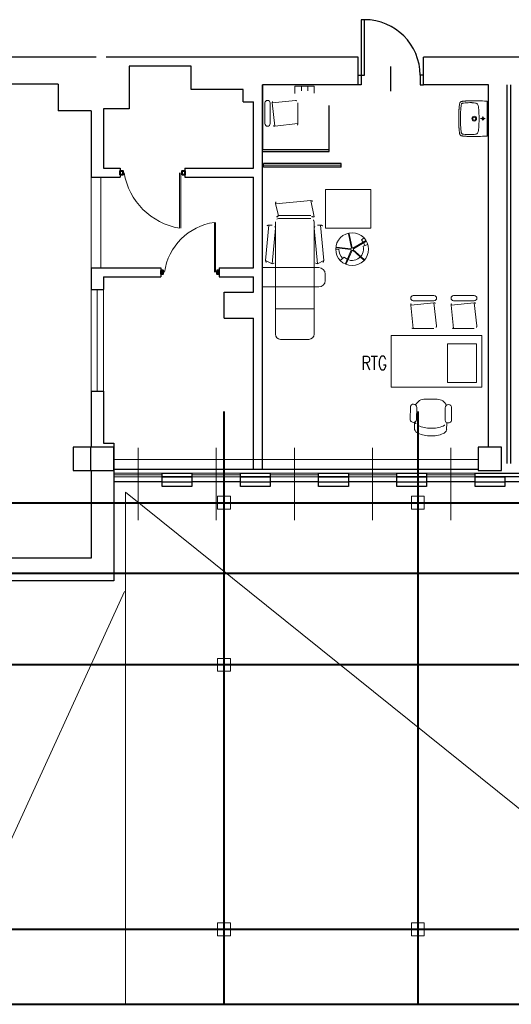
# Model space of a CAD drawing. Header units: millimetres. Extents: x 6612729504 to 6612744462, y 5733542327 to 5733549367.
# Tile 25 of 109: x 6612734603 to 6612735364, y 5733543457 to 5733544982. Entities that reach past the tile are written whole.
import ezdxf

# ---------------------------------------------------------------- set-up
doc = ezdxf.new("R2010")
doc.units = ezdxf.units.MM
doc.header["$MEASUREMENT"] = 0
for name, color, linetype in [('!!!!_SCIANY GRUBE', 7, 'Continuous'), ('_ ARKUSZ _ 01 _ RAMKA', 7, 'Continuous'), ('_A TECHN._wyposazenie sanitariaty', 7, 'Continuous'), ('_ATECHN-MEBLE', 7, 'Continuous'), ('_ATECHN-MEDYCZ.', 7, 'Continuous'), ('_ATECHN-STELAŻE', 7, 'Continuous'), ('_ATECHN-WYPOSAŻ.', 7, 'Continuous'), ('A_ocieplenie', 7, 'Continuous'), ('A_Stolarka_drzw_wew', 192, 'Continuous'), ('A_Stolarka_okna', 7, 'Continuous'), ('inw_PODCIĄGI', 7, 'Continuous'), ('inw_STOLARKA', 7, 'Continuous'), ('inw_STOLARKAOKIENNA', 7, 'Continuous'), ('inw_słupy STAL', 7, 'Continuous'), ('inw_WIDOK', 7, 'Continuous'), ('WIDOK', 7, 'Continuous')]:
    doc.layers.add(name, color=color, linetype=linetype)
doc.styles.get("Standard").update_dxf_attribs({"font": 'arial.ttf'})

msp = doc.modelspace()

# ---------------------------------------------------------------- linework, layer by layer
at = {"layer": '!!!!_SCIANY GRUBE', "color": 252, "lineweight": 30}
for p, q in [((6612734721.516482, 5733544923.844683), (6612734452.516482, 5733544923.844683)), ((6612735126.516483, 5733544923.844683), (6612734736.516482, 5733544923.844683)), ((6612735126.516483, 5733544880.844683), (6612735126.516483, 5733544923.844683)), ((6612735436.408333, 5733544923.844683), (6612735227.516483, 5733544923.844683)), ((6612735227.516483, 5733544880.844683), (6612735227.516483, 5733544923.844683)), ((6612734868.516483, 5733544909.844683), (6612734772.516482, 5733544909.844683)), ((6612734772.516482, 5733544909.844683), (6612734772.516482, 5733544843.844683)), ((6612734868.516483, 5733544873.844683), (6612734868.516483, 5733544909.844683)), ((6612734662.516482, 5733544881.844683), (6612734432.516482, 5733544881.844683)), ((6612734662.516482, 5733544881.844683), (6612734662.516482, 5733544840.844683)), ((6612735126.516483, 5733544880.844683), (6612734978.516483, 5733544880.844683)), ((6612734978.516483, 5733544285.844682), (6612734978.516483, 5733544880.844683)), ((6612735328.516483, 5733544880.844683), (6612735227.516483, 5733544880.844683)), ((6612735328.516483, 5733544319.844682), (6612735328.516483, 5733544880.844683)), ((6612735356.516483, 5733544880.844683), (6612735356.516483, 5733544294.844682)), ((6612735362.516483, 5733544880.844683), (6612735362.516483, 5733544294.844682)), ((6612734948.516483, 5733544873.844683), (6612734868.516483, 5733544873.844683)), ((6612734948.516483, 5733544854.844683), (6612734948.516483, 5733544873.844683)), ((6612734948.516483, 5733544854.844683), (6612734964.516483, 5733544854.844683)), ((6612734964.516483, 5733544751.844683), (6612734964.516483, 5733544854.844683)), ((6612734713.516482, 5733544840.844683), (6612734662.516482, 5733544840.844683)), ((6612734713.516482, 5733544840.844683), (6612734713.516482, 5733544737.844683)), ((6612734732.516482, 5733544843.844683), (6612734732.516482, 5733544751.844683)), ((6612734772.516482, 5733544843.844683), (6612734732.516482, 5733544843.844683)), ((6612734713.516482, 5733544737.844683), (6612734758.516482, 5733544737.844683)), ((6612734732.516482, 5733544751.844683), (6612734758.516482, 5733544751.844683)), ((6612734758.516482, 5733544751.844683), (6612734758.516482, 5733544737.844683)), ((6612734858.516483, 5733544751.844683), (6612734964.516483, 5733544751.844683)), ((6612734858.516483, 5733544751.844683), (6612734858.516483, 5733544737.844683)), ((6612734858.516483, 5733544737.844683), (6612734964.516483, 5733544737.844683)), ((6612734964.516483, 5733544597.844683), (6612734964.516483, 5733544737.844683)), ((6612734713.516482, 5733544597.844683), (6612734713.516482, 5733544563.844683)), ((6612734713.516482, 5733544597.844683), (6612734821.516483, 5733544597.844683)), ((6612734821.516483, 5733544597.844683), (6612734821.516483, 5733544583.844683)), ((6612734911.516483, 5733544597.844683), (6612734964.516483, 5733544597.844683)), ((6612734911.516483, 5733544597.844683), (6612734911.516483, 5733544583.844683)), ((6612734732.516482, 5733544583.844683), (6612734732.516482, 5733544563.844683)), ((6612734732.516482, 5733544583.844683), (6612734821.516483, 5733544583.844683)), ((6612734911.516483, 5733544583.844683), (6612734964.516483, 5733544583.844683)), ((6612734964.516483, 5733544559.844683), (6612734964.516483, 5733544583.844683)), ((6612734713.516482, 5733544563.844683), (6612734732.516482, 5733544563.844683)), ((6612734919.516483, 5733544559.844683), (6612734964.516483, 5733544559.844683)), ((6612734919.516483, 5733544519.844683), (6612734919.516483, 5733544559.844683)), ((6612734919.516483, 5733544519.844683), (6612734964.516483, 5733544519.844683)), ((6612734964.516483, 5733544285.844682), (6612734964.516483, 5733544519.844683)), ((6612734713.516482, 5733544406.844682), (6612734713.516482, 5733544319.844682)), ((6612734713.516482, 5733544406.844682), (6612734732.516482, 5733544406.844682)), ((6612734732.516482, 5733544406.844682), (6612734732.516482, 5733544325.844682)), ((6612734732.516482, 5733544325.844682), (6612734748.516482, 5733544325.844682)), ((6612734748.516482, 5733544325.844682), (6612734748.516482, 5733544283.844682)), ((6612734712.516482, 5733544319.844682), (6612734685.516482, 5733544319.844682)), ((6612734685.516482, 5733544319.844682), (6612734685.516482, 5733544283.844682)), ((6612734685.516482, 5733544283.844682), (6612734712.516482, 5733544283.844682)), ((6612734713.516482, 5733544283.844682), (6612734713.516482, 5733544147.844682)), ((6612734748.516482, 5733544283.844682), (6612734748.516482, 5733544112.844682)), ((6612734713.516482, 5733544147.844682), (6612734574.516482, 5733544147.844682)), ((6612734748.516482, 5733544112.844682), (6612734571.516482, 5733544112.844682))]:
    msp.add_line(p, q, dxfattribs=at)
at = {"layer": '!!!!_SCIANY GRUBE', "color": 252, "lineweight": 30, "flags": 128}
for points in [[(6612735078.516483, 5733544880.844683), (6612734978.516483, 5733544880.844683), (6612734978.516483, 5733544780.844683), (6612735081.516483, 5733544780.844683)], [(6612734978.497007, 5733544777.839381), (6612735081.516483, 5733544777.844683), (6612735081.516483, 5733544780.844683)]]:
    msp.add_lwpolyline(points, dxfattribs=at)
for points in [[(6612734712.516482, 5733544283.844682), (6612734748.516482, 5733544283.844682), (6612734748.516482, 5733544319.844682), (6612734712.516482, 5733544319.844682)], [(6612734712.516482, 5733544283.844682), (6612734748.516482, 5733544283.844682), (6612734748.516482, 5733544319.844682), (6612734712.516482, 5733544319.844682)], [(6612735312.516483, 5733544283.844682), (6612735348.516483, 5733544283.844682), (6612735348.516483, 5733544319.844682), (6612735312.516483, 5733544319.844682)], [(6612735312.516483, 5733544283.844682), (6612735348.516483, 5733544283.844682), (6612735348.516483, 5733544319.844682), (6612735312.516483, 5733544319.844682)], [(6612734823.516483, 5733544279.844682), (6612734869.516483, 5733544279.844682), (6612734869.516483, 5733544273.844682), (6612734823.516483, 5733544273.844682)], [(6612734823.516483, 5733544273.844682), (6612734869.516483, 5733544273.844682), (6612734869.516483, 5733544258.844682), (6612734823.516483, 5733544258.844682)], [(6612734944.516483, 5733544279.844682), (6612734990.516483, 5733544279.844682), (6612734990.516483, 5733544273.844682), (6612734944.516483, 5733544273.844682)], [(6612734944.516483, 5733544273.844682), (6612734990.516483, 5733544273.844682), (6612734990.516483, 5733544258.844682), (6612734944.516483, 5733544258.844682)], [(6612735065.516483, 5733544279.844682), (6612735111.516483, 5733544279.844682), (6612735111.516483, 5733544273.844682), (6612735065.516483, 5733544273.844682)], [(6612735065.516483, 5733544273.844682), (6612735111.516483, 5733544273.844682), (6612735111.516483, 5733544258.844682), (6612735065.516483, 5733544258.844682)], [(6612735186.516483, 5733544279.844682), (6612735232.516483, 5733544279.844682), (6612735232.516483, 5733544273.844682), (6612735186.516483, 5733544273.844682)], [(6612735186.516483, 5733544273.844682), (6612735232.516483, 5733544273.844682), (6612735232.516483, 5733544258.844682), (6612735186.516483, 5733544258.844682)], [(6612735307.516483, 5733544279.844682), (6612735405.516483, 5733544279.844682), (6612735405.516483, 5733544273.844682), (6612735307.516483, 5733544273.844682)], [(6612735307.516483, 5733544273.844682), (6612735353.516483, 5733544273.844682), (6612735353.516483, 5733544258.844682), (6612735307.516483, 5733544258.844682)]]:
    msp.add_lwpolyline(points, close=True, dxfattribs=at)
at = {"layer": '_ ARKUSZ _ 01 _ RAMKA', "color": 252, "lineweight": 40}
msp.add_line((6612730761.600903, 5733543457.131468), (6612744298.273997, 5733543457.131468), dxfattribs=at)
at = {"layer": '_A TECHN._wyposazenie sanitariaty', "color": 252, "lineweight": 18, "flags": 128}
for points in [[(6612735286.601652, 5733544855.19163), (6612735286.497231, 5733544855.165596), (6612735286.392809, 5733544855.113528), (6612735286.001443, 5733544854.983073), (6612735285.610077, 5733544854.826584), (6612735285.297098, 5733544854.643775), (6612735284.983833, 5733544854.461252), (6612735284.722922, 5733544854.226375), (6612735284.514365, 5733544853.965464), (6612735284.305522, 5733544853.652485), (6612735284.149034, 5733544853.313187), (6612735283.992543, 5733544852.947855), (6612735283.862089, 5733544852.556489), (6612735283.653246, 5733544851.721688), (6612735283.548824, 5733544851.251934), (6612735283.470722, 5733544850.782467), (6612735283.366301, 5733544850.286678), (6612735283.287913, 5733544849.764857), (6612735283.209811, 5733544849.243035), (6612735283.053036, 5733544848.147324), (6612735283.000969, 5733544847.547115), (6612735282.922581, 5733544846.946906), (6612735282.870513, 5733544846.320949), (6612735282.792126, 5733544845.668672), (6612735282.740057, 5733544844.990074), (6612735282.68799, 5733544844.285729), (6612735282.635635, 5733544843.529032), (6612735282.583569, 5733544842.772333), (6612735282.531214, 5733544841.937532), (6612735282.50518, 5733544841.076412), (6612735282.453113, 5733544840.189545), (6612735282.400759, 5733544839.224003), (6612735282.348691, 5733544838.206393), (6612735282.322657, 5733544837.136716), (6612735282.270304, 5733544835.962617), (6612735282.244269, 5733544834.736451), (6612735282.218236, 5733544833.379543), (6612735282.192203, 5733544831.944533), (6612735282.166168, 5733544830.327002), (6612735282.166168, 5733544828.605046)], [(6612735313.684023, 5733544828.578727), (6612735313.65799, 5733544832.674912), (6612735313.527534, 5733544836.771383), (6612735313.292657, 5733544840.867569), (6612735313.136168, 5733544842.902788), (6612735312.901291, 5733544844.937721), (6612735312.588312, 5733544846.946906), (6612735312.170627, 5733544848.955804), (6612735311.883681, 5733544849.94738), (6612735311.492315, 5733544850.886602), (6612735311.20537, 5733544851.330035), (6612735310.866072, 5733544851.695368), (6612735310.448672, 5733544851.982313), (6612735310.005239, 5733544852.243223), (6612735309.039697, 5733544852.582521), (6612735308.048408, 5733544852.817399), (6612735306.013187, 5733544853.130378), (6612735303.978255, 5733544853.286867), (6612735302.934612, 5733544853.339221), (6612735302.41279, 5733544853.365254), (6612735299.41203, 5733544853.365254), (6612735297.011765, 5733544853.286867), (6612735294.585179, 5733544853.182732), (6612735292.184915, 5733544852.999922), (6612735289.784649, 5733544852.739012), (6612735288.584231, 5733544852.556489), (6612735288.010342, 5733544852.399999), (6612735287.436452, 5733544852.165122), (6612735286.940664, 5733544851.851857), (6612735286.731822, 5733544851.617267), (6612735286.575332, 5733544851.356356), (6612735286.340455, 5733544850.808214), (6612735286.157931, 5733544850.234324), (6612735285.740532, 5733544847.860094), (6612735285.453301, 5733544845.459542), (6612735285.244744, 5733544843.059278), (6612735284.931479, 5733544838.232427), (6612735284.77499, 5733544833.405577), (6612735284.722922, 5733544828.578727)], [(6612735294.6115, 5733544856.000397), (6612735293.489469, 5733544855.948329), (6612735293.437401, 5733544855.948329), (6612735292.811157, 5733544855.922295), (6612735291.89797, 5733544855.843907), (6612735291.03685, 5733544855.79184), (6612735290.228084, 5733544855.713451), (6612735289.471385, 5733544855.63535), (6612735288.741007, 5733544855.556963), (6612735288.062696, 5733544855.452541), (6612735287.436452, 5733544855.37444), (6612735286.836243, 5733544855.243984), (6612735286.418843, 5733544855.139563)], [(6612735294.689887, 5733544856.000683), (6612735294.6115, 5733544856.000683)], [(6612735297.272676, 5733544856.078785), (6612735296.046509, 5733544856.052751), (6612735294.689601, 5733544856.000397)], [(6612735296.046509, 5733544856.052751), (6612735296.046509, 5733544856.078785)], [(6612735326.155675, 5733544801.470036), (6612735326.155675, 5733544855.739486), (6612735322.085524, 5733544855.869942), (6612735318.771784, 5733544855.948329), (6612735315.980152, 5733544856.000397), (6612735313.605922, 5733544856.02643), (6612735311.544669, 5733544856.052464), (6612735309.69226, 5733544856.078785), (6612735308.022373, 5733544856.078785), (6612735306.508976, 5733544856.104818), (6612735302.647668, 5733544856.104818), (6612735301.55167, 5733544856.130852), (6612735300.508027, 5733544856.130852), (6612735299.516738, 5733544856.104818), (6612735297.690361, 5733544856.104818), (6612735297.272963, 5733544856.078785)], [(6612735319.658938, 5733544825.486905), (6612735319.658938, 5733544831.748765)], [(6612735286.392809, 5733544802.096336), (6612735286.001443, 5733544802.226791), (6612735285.610077, 5733544802.383281), (6612735285.297098, 5733544802.56609), (6612735284.983833, 5733544802.748612), (6612735284.722922, 5733544802.98349), (6612735284.514365, 5733544803.270434), (6612735284.305522, 5733544803.557379), (6612735284.149034, 5733544803.896677), (6612735283.992543, 5733544804.262011), (6612735283.862089, 5733544804.653377), (6612735283.757668, 5733544805.070776), (6612735283.653246, 5733544805.514211), (6612735283.548824, 5733544805.957931), (6612735283.470722, 5733544806.427399), (6612735283.366301, 5733544806.923186), (6612735283.287913, 5733544807.445007), (6612735283.209811, 5733544807.966829), (6612735283.053036, 5733544809.06254), (6612735283.000969, 5733544809.66275), (6612735282.922581, 5733544810.262959), (6612735282.870513, 5733544810.888916), (6612735282.792126, 5733544811.541193), (6612735282.740057, 5733544812.21979), (6612735282.68799, 5733544812.924135), (6612735282.635635, 5733544813.680833), (6612735282.583569, 5733544814.463566), (6612735282.531214, 5733544815.272332), (6612735282.50518, 5733544816.133452), (6612735282.453113, 5733544817.02032), (6612735282.400759, 5733544817.985862), (6612735282.348691, 5733544819.003471), (6612735282.322657, 5733544820.073149), (6612735282.270304, 5733544821.247247), (6612735282.244269, 5733544822.473413), (6612735282.218236, 5733544823.830322), (6612735282.192203, 5733544825.291365), (6612735282.166168, 5733544826.882864), (6612735282.166168, 5733544828.604818)], [(6612735301.838614, 5733544803.844439), (6612735299.41203, 5733544803.844439), (6612735297.011765, 5733544803.922826), (6612735294.585179, 5733544804.053282), (6612735292.184915, 5733544804.235805), (6612735289.784649, 5733544804.470682), (6612735288.584231, 5733544804.679239), (6612735288.010342, 5733544804.809693), (6612735287.436452, 5733544805.044571), (6612735286.940664, 5733544805.383869), (6612735286.731822, 5733544805.592426), (6612735286.575332, 5733544805.853337), (6612735286.340455, 5733544806.401479), (6612735286.157931, 5733544806.975368), (6612735285.740532, 5733544809.3496), (6612735285.453301, 5733544811.750151), (6612735285.244744, 5733544814.150415), (6612735284.931479, 5733544818.977266), (6612735284.77499, 5733544823.804116), (6612735284.722922, 5733544828.630966)], [(6612735313.684023, 5733544828.631081), (6612735313.65799, 5733544824.534895), (6612735313.527534, 5733544820.438424), (6612735313.292657, 5733544816.368272), (6612735313.136168, 5733544814.307019), (6612735312.901291, 5733544812.272087), (6612735312.588312, 5733544810.262902), (6612735312.170627, 5733544808.254003), (6612735311.883681, 5733544807.262427), (6612735311.492315, 5733544806.323206), (6612735311.20537, 5733544805.905806), (6612735310.866072, 5733544805.514439), (6612735310.448672, 5733544805.227494), (6612735310.005239, 5733544804.992618), (6612735309.039697, 5733544804.627285), (6612735308.048408, 5733544804.392408), (6612735306.013187, 5733544804.105464), (6612735303.978255, 5733544803.92294), (6612735302.934612, 5733544803.870586), (6612735302.41279, 5733544803.844553), (6612735301.838614, 5733544803.844553)], [(6612735316.001824, 5733544828.617835), (6612735323.137331, 5733544828.617835)], [(6612735286.497231, 5733544802.070245), (6612735286.392809, 5733544802.096278)], [(6612735292.811157, 5733544801.313603), (6612735291.89797, 5733544801.365671), (6612735291.03685, 5733544801.418025), (6612735290.228084, 5733544801.496126), (6612735289.471385, 5733544801.574514), (6612735288.741007, 5733544801.652902), (6612735288.062696, 5733544801.757037), (6612735287.436452, 5733544801.835425), (6612735286.836243, 5733544801.96588), (6612735286.418843, 5733544802.096336)], [(6612735286.496944, 5733544802.070188), (6612735286.601366, 5733544802.01812)], [(6612735297.272676, 5733544801.130966), (6612735296.046509, 5733544801.157), (6612735294.689601, 5733544801.209353), (6612735294.6115, 5733544801.209353), (6612735293.489469, 5733544801.261421), (6612735293.437401, 5733544801.261421), (6612735292.811157, 5733544801.313489)], [(6612735296.046509, 5733544801.157), (6612735296.046509, 5733544801.183034)], [(6612735303.847799, 5733544801.104875), (6612735298.577516, 5733544801.104875), (6612735297.690361, 5733544801.130909), (6612735297.272963, 5733544801.130909)], [(6612735326.155675, 5733544801.47015), (6612735322.085524, 5733544801.339694), (6612735318.771784, 5733544801.261307), (6612735315.980152, 5733544801.20924), (6612735313.605922, 5733544801.183206), (6612735311.544669, 5733544801.157171), (6612735309.69226, 5733544801.130851), (6612735306.508976, 5733544801.130851), (6612735303.847799, 5733544801.104818)]]:
    msp.add_lwpolyline(points, dxfattribs=at)
at = {"layer": '_A TECHN._wyposazenie sanitariaty', "color": 252, "lineweight": 18}
for centre, radius in [((6612735306.169821, 5733544828.617835), 3.691874), ((6612735306.169678, 5733544828.616175), 2.296058), ((6612735319.658938, 5733544828.617835), 1.748059)]:
    msp.add_circle(centre, radius, dxfattribs=at)
at = {"layer": '_ATECHN-MEBLE', "color": 252, "lineweight": 18}
for p, q in [((6612734982.452532, 5733544852.882405), (6612734982.452532, 5733544820.882405)), ((6612734990.452532, 5733544852.882405), (6612734990.452532, 5733544820.882405)), ((6612734998.513773, 5733544668.773139), (6612734998.513773, 5733544494.792016)), ((6612735053.513773, 5733544673.773139), (6612735003.513773, 5733544673.773139)), ((6612735058.513773, 5733544494.792016), (6612735058.513773, 5733544668.773139)), ((6612735243.945273, 5733544554.614462), (6612735211.945273, 5733544554.614462)), ((6612735306.326519, 5733544554.614462), (6612735274.326519, 5733544554.614462)), ((6612735243.945273, 5733544546.614462), (6612735211.945273, 5733544546.614462)), ((6612735306.326519, 5733544546.614462), (6612735274.326519, 5733544546.614462)), ((6612735006.513773, 5733544486.792016), (6612735050.513773, 5733544486.792016)), ((6612735239.546545, 5733544394.236897), (6612735230.301649, 5733544394.389597)), ((6612735239.546545, 5733544394.236897), (6612735248.79144, 5733544394.084195)), ((6612735207.389437, 5733544381.671601), (6612735207.085882, 5733544363.293617)), ((6612735217.384833, 5733544381.506505), (6612735217.081279, 5733544363.128521)), ((6612735261.275739, 5733544380.781546), (6612735260.972184, 5733544362.403562)), ((6612735271.271135, 5733544380.616448), (6612735270.967581, 5733544362.238464)), ((6612735213.993406, 5733544347.395084), (6612735213.983524, 5733544358.584268)), ((6612735263.538766, 5733544346.576729), (6612735263.918173, 5733544357.759481))]:
    msp.add_line(p, q, dxfattribs=at)
at = {"layer": '_ATECHN-MEBLE', "color": 252, "lineweight": 18, "flags": 128}
for points in [[(6612735033.452532, 5733544852.882405), (6612735033.452532, 5733544820.882405, -0.4142135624), (6612735029.452532, 5733544816.882405), (6612734997.452532, 5733544816.882405, -0.4142135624), (6612734993.452532, 5733544820.882405), (6612734993.452532, 5733544852.882405, -0.4142135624), (6612734997.452532, 5733544856.882405), (6612735029.452532, 5733544856.882405, -0.4142135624)], [(6612735053.513773, 5733544678.773139), (6612735003.513773, 5733544678.773139, -0.5445951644), (6612734998.513773, 5733544676.792016), (6612734998.513773, 5733544696.792016, -0.4142135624), (6612735003.513773, 5733544701.792016), (6612735053.513773, 5733544701.792016, -0.4142135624), (6612735058.513773, 5733544696.792016), (6612735058.513773, 5733544676.792016, -0.5445951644)], [(6612734993.513773, 5733544663.773139), (6612734988.513773, 5733544663.773139, 0.4142135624), (6612734983.513773, 5733544658.773139), (6612734983.513773, 5733544608.773139, 0.4142135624), (6612734988.513773, 5733544603.773139), (6612734993.513773, 5733544603.773139, 0.4142135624), (6612734998.513773, 5733544608.773139), (6612734998.513773, 5733544658.773139, 0.4142135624)], [(6612735063.513773, 5733544663.773139), (6612735068.513773, 5733544663.773139, -0.4142135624), (6612735073.513773, 5733544658.773139), (6612735073.513773, 5733544608.773139, -0.4142135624), (6612735068.513773, 5733544603.773139), (6612735063.513773, 5733544603.773139, -0.4142135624), (6612735058.513773, 5733544608.773139), (6612735058.513773, 5733544658.773139, -0.4142135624)], [(6612734978.516483, 5733544597.923466), (6612735065.644412, 5733544597.923466, -0.4142135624), (6612735075.644412, 5733544587.923466), (6612735075.644412, 5733544577.941954, -0.4142135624), (6612735065.644412, 5733544567.941954), (6612734978.516483, 5733544567.941954)], [(6612735243.945273, 5733544503.614462), (6612735211.945273, 5733544503.614462, -0.4142135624), (6612735207.945273, 5733544507.614462), (6612735207.945273, 5733544539.614462, -0.4142135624), (6612735211.945273, 5733544543.614462), (6612735243.945273, 5733544543.614462, -0.4142135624), (6612735247.945273, 5733544539.614462), (6612735247.945273, 5733544507.614462, -0.4142135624)], [(6612735306.326519, 5733544503.614462), (6612735274.326519, 5733544503.614462, -0.4142135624), (6612735270.326519, 5733544507.614462), (6612735270.326519, 5733544539.614462, -0.4142135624), (6612735274.326519, 5733544543.614462), (6612735306.326519, 5733544543.614462, -0.4142135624), (6612735310.326519, 5733544539.614462), (6612735310.326519, 5733544507.614462, -0.4142135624)]]:
    msp.add_lwpolyline(points, format="xyb", close=True, dxfattribs=at)
for points in [[(6612735286.601652, 5733544855.19163), (6612735286.497231, 5733544855.165596), (6612735286.392809, 5733544855.113528), (6612735286.001443, 5733544854.983073), (6612735285.610077, 5733544854.826584), (6612735285.297098, 5733544854.643775), (6612735284.983833, 5733544854.461252), (6612735284.722922, 5733544854.226375), (6612735284.514365, 5733544853.965464), (6612735284.305522, 5733544853.652485), (6612735284.149034, 5733544853.313187), (6612735283.992543, 5733544852.947855), (6612735283.862089, 5733544852.556489), (6612735283.653246, 5733544851.721688), (6612735283.548824, 5733544851.251934), (6612735283.470722, 5733544850.782467), (6612735283.366301, 5733544850.286678), (6612735283.287913, 5733544849.764857), (6612735283.209811, 5733544849.243035), (6612735283.053036, 5733544848.147324), (6612735283.000969, 5733544847.547115), (6612735282.922581, 5733544846.946906), (6612735282.870513, 5733544846.320949), (6612735282.792126, 5733544845.668672), (6612735282.740057, 5733544844.990074), (6612735282.68799, 5733544844.285729), (6612735282.635635, 5733544843.529032), (6612735282.583569, 5733544842.772333), (6612735282.531214, 5733544841.937532), (6612735282.50518, 5733544841.076412), (6612735282.453113, 5733544840.189545), (6612735282.400759, 5733544839.224003), (6612735282.348691, 5733544838.206393), (6612735282.322657, 5733544837.136716), (6612735282.270304, 5733544835.962617), (6612735282.244269, 5733544834.736451), (6612735282.218236, 5733544833.379543), (6612735282.192203, 5733544831.944533), (6612735282.166168, 5733544830.327002), (6612735282.166168, 5733544828.605046)], [(6612735313.684023, 5733544828.578727), (6612735313.65799, 5733544832.674912), (6612735313.527534, 5733544836.771383), (6612735313.292657, 5733544840.867569), (6612735313.136168, 5733544842.902788), (6612735312.901291, 5733544844.937721), (6612735312.588312, 5733544846.946906), (6612735312.170627, 5733544848.955804), (6612735311.883681, 5733544849.94738), (6612735311.492315, 5733544850.886602), (6612735311.20537, 5733544851.330035), (6612735310.866072, 5733544851.695368), (6612735310.448672, 5733544851.982313), (6612735310.005239, 5733544852.243223), (6612735309.039697, 5733544852.582521), (6612735308.048408, 5733544852.817399), (6612735306.013187, 5733544853.130378), (6612735303.978255, 5733544853.286867), (6612735302.934612, 5733544853.339221), (6612735302.41279, 5733544853.365254), (6612735299.41203, 5733544853.365254), (6612735297.011765, 5733544853.286867), (6612735294.585179, 5733544853.182732), (6612735292.184915, 5733544852.999922), (6612735289.784649, 5733544852.739012), (6612735288.584231, 5733544852.556489), (6612735288.010342, 5733544852.399999), (6612735287.436452, 5733544852.165122), (6612735286.940664, 5733544851.851857), (6612735286.731822, 5733544851.617267), (6612735286.575332, 5733544851.356356), (6612735286.340455, 5733544850.808214), (6612735286.157931, 5733544850.234324), (6612735285.740532, 5733544847.860094), (6612735285.453301, 5733544845.459542), (6612735285.244744, 5733544843.059278), (6612735284.931479, 5733544838.232427), (6612735284.77499, 5733544833.405577), (6612735284.722922, 5733544828.578727)], [(6612735294.6115, 5733544856.000397), (6612735293.489469, 5733544855.948329), (6612735293.437401, 5733544855.948329), (6612735292.811157, 5733544855.922295), (6612735291.89797, 5733544855.843907), (6612735291.03685, 5733544855.79184), (6612735290.228084, 5733544855.713451), (6612735289.471385, 5733544855.63535), (6612735288.741007, 5733544855.556963), (6612735288.062696, 5733544855.452541), (6612735287.436452, 5733544855.37444), (6612735286.836243, 5733544855.243984), (6612735286.418843, 5733544855.139563)], [(6612735294.689887, 5733544856.000683), (6612735294.6115, 5733544856.000683)], [(6612735297.272676, 5733544856.078785), (6612735296.046509, 5733544856.052751), (6612735294.689601, 5733544856.000397)], [(6612735296.046509, 5733544856.052751), (6612735296.046509, 5733544856.078785)], [(6612735326.155675, 5733544801.470036), (6612735326.155675, 5733544855.739486), (6612735322.085524, 5733544855.869942), (6612735318.771784, 5733544855.948329), (6612735315.980152, 5733544856.000397), (6612735313.605922, 5733544856.02643), (6612735311.544669, 5733544856.052464), (6612735309.69226, 5733544856.078785), (6612735308.022373, 5733544856.078785), (6612735306.508976, 5733544856.104818), (6612735302.647668, 5733544856.104818), (6612735301.55167, 5733544856.130852), (6612735300.508027, 5733544856.130852), (6612735299.516738, 5733544856.104818), (6612735297.690361, 5733544856.104818), (6612735297.272963, 5733544856.078785)], [(6612735319.658938, 5733544825.486905), (6612735319.658938, 5733544831.748765)], [(6612735286.392809, 5733544802.096336), (6612735286.001443, 5733544802.226791), (6612735285.610077, 5733544802.383281), (6612735285.297098, 5733544802.56609), (6612735284.983833, 5733544802.748612), (6612735284.722922, 5733544802.98349), (6612735284.514365, 5733544803.270434), (6612735284.305522, 5733544803.557379), (6612735284.149034, 5733544803.896677), (6612735283.992543, 5733544804.262011), (6612735283.862089, 5733544804.653377), (6612735283.757668, 5733544805.070776), (6612735283.653246, 5733544805.514211), (6612735283.548824, 5733544805.957931), (6612735283.470722, 5733544806.427399), (6612735283.366301, 5733544806.923186), (6612735283.287913, 5733544807.445007), (6612735283.209811, 5733544807.966829), (6612735283.053036, 5733544809.06254), (6612735283.000969, 5733544809.66275), (6612735282.922581, 5733544810.262959), (6612735282.870513, 5733544810.888916), (6612735282.792126, 5733544811.541193), (6612735282.740057, 5733544812.21979), (6612735282.68799, 5733544812.924135), (6612735282.635635, 5733544813.680833), (6612735282.583569, 5733544814.463566), (6612735282.531214, 5733544815.272332), (6612735282.50518, 5733544816.133452), (6612735282.453113, 5733544817.02032), (6612735282.400759, 5733544817.985862), (6612735282.348691, 5733544819.003471), (6612735282.322657, 5733544820.073149), (6612735282.270304, 5733544821.247247), (6612735282.244269, 5733544822.473413), (6612735282.218236, 5733544823.830322), (6612735282.192203, 5733544825.291365), (6612735282.166168, 5733544826.882864), (6612735282.166168, 5733544828.604818)], [(6612735301.838614, 5733544803.844439), (6612735299.41203, 5733544803.844439), (6612735297.011765, 5733544803.922826), (6612735294.585179, 5733544804.053282), (6612735292.184915, 5733544804.235805), (6612735289.784649, 5733544804.470682), (6612735288.584231, 5733544804.679239), (6612735288.010342, 5733544804.809693), (6612735287.436452, 5733544805.044571), (6612735286.940664, 5733544805.383869), (6612735286.731822, 5733544805.592426), (6612735286.575332, 5733544805.853337), (6612735286.340455, 5733544806.401479), (6612735286.157931, 5733544806.975368), (6612735285.740532, 5733544809.3496), (6612735285.453301, 5733544811.750151), (6612735285.244744, 5733544814.150415), (6612735284.931479, 5733544818.977266), (6612735284.77499, 5733544823.804116), (6612735284.722922, 5733544828.630966)], [(6612735313.684023, 5733544828.631081), (6612735313.65799, 5733544824.534895), (6612735313.527534, 5733544820.438424), (6612735313.292657, 5733544816.368272), (6612735313.136168, 5733544814.307019), (6612735312.901291, 5733544812.272087), (6612735312.588312, 5733544810.262902), (6612735312.170627, 5733544808.254003), (6612735311.883681, 5733544807.262427), (6612735311.492315, 5733544806.323206), (6612735311.20537, 5733544805.905806), (6612735310.866072, 5733544805.514439), (6612735310.448672, 5733544805.227494), (6612735310.005239, 5733544804.992618), (6612735309.039697, 5733544804.627285), (6612735308.048408, 5733544804.392408), (6612735306.013187, 5733544804.105464), (6612735303.978255, 5733544803.92294), (6612735302.934612, 5733544803.870586), (6612735302.41279, 5733544803.844553), (6612735301.838614, 5733544803.844553)], [(6612735316.001824, 5733544828.617835), (6612735323.137331, 5733544828.617835)], [(6612735286.497231, 5733544802.070245), (6612735286.392809, 5733544802.096278)], [(6612735292.811157, 5733544801.313603), (6612735291.89797, 5733544801.365671), (6612735291.03685, 5733544801.418025), (6612735290.228084, 5733544801.496126), (6612735289.471385, 5733544801.574514), (6612735288.741007, 5733544801.652902), (6612735288.062696, 5733544801.757037), (6612735287.436452, 5733544801.835425), (6612735286.836243, 5733544801.96588), (6612735286.418843, 5733544802.096336)], [(6612735286.496944, 5733544802.070188), (6612735286.601366, 5733544802.01812)], [(6612735297.272676, 5733544801.130966), (6612735296.046509, 5733544801.157), (6612735294.689601, 5733544801.209353), (6612735294.6115, 5733544801.209353), (6612735293.489469, 5733544801.261421), (6612735293.437401, 5733544801.261421), (6612735292.811157, 5733544801.313489)], [(6612735296.046509, 5733544801.157), (6612735296.046509, 5733544801.183034)], [(6612735303.847799, 5733544801.104875), (6612735298.577516, 5733544801.104875), (6612735297.690361, 5733544801.130909), (6612735297.272963, 5733544801.130909)], [(6612735326.155675, 5733544801.47015), (6612735322.085524, 5733544801.339694), (6612735318.771784, 5733544801.261307), (6612735315.980152, 5733544801.20924), (6612735313.605922, 5733544801.183206), (6612735311.544669, 5733544801.157171), (6612735309.69226, 5733544801.130851), (6612735306.508976, 5733544801.130851), (6612735303.847799, 5733544801.104818)], [(6612735116.238969, 5733544628.189133), (6612735111.56579, 5733544650.197803), (6612735112.739024, 5733544650.449858), (6612735117.405862, 5733544628.471089)], [(6612735118.581337, 5733544627.98621), (6612735138.068735, 5733544639.231721), (6612735138.671001, 5733544638.193798), (6612735119.210083, 5733544626.963559)], [(6612735131.632166, 5733544640.979271), (6612735135.68684, 5733544643.984553)], [(6612735134.182912, 5733544630.97239), (6612735141.677329, 5733544633.548805)], [(6612735096.859717, 5733544626.368752), (6612735091.877013, 5733544625.530722)], [(6612735115.322147, 5733544626.024115), (6612735092.946566, 5733544628.380711), (6612735093.069397, 5733544629.574411), (6612735115.414579, 5733544627.221025)], [(6612735117.097887, 5733544624.483138), (6612735107.942197, 5733544603.930923), (6612735106.844876, 5733544604.416617), (6612735115.988121, 5733544624.940912)], [(6612735119.112177, 5733544625.695779), (6612735135.829231, 5733544610.637217), (6612735135.028218, 5733544609.74369), (6612735118.333872, 5733544624.78179)], [(6612735104.777318, 5733544614.221275), (6612735098.739042, 5733544609.088691)], [(6612735058.513773, 5733544534.073011), (6612734998.513773, 5733544534.073011)]]:
    msp.add_lwpolyline(points, dxfattribs=at)
for points in [[(6612735076.15122, 5733544718.783266), (6612735076.15122, 5733544658.783266), (6612735146.15122, 5733544658.783266), (6612735146.15122, 5733544718.783266)], [(6612735177.764872, 5733544492.688312), (6612735177.764872, 5733544412.688312), (6612735317.764872, 5733544412.688312), (6612735317.764872, 5733544492.688312)], [(6612735309.597036, 5733544479.791073), (6612735264.597036, 5733544479.791073), (6612735264.597036, 5733544419.791073), (6612735309.597036, 5733544419.791073)]]:
    msp.add_lwpolyline(points, close=True, dxfattribs=at)
at = {"layer": '_ATECHN-MEBLE', "color": 252, "lineweight": 18}
for centre, radius in [((6612735306.169821, 5733544828.617835), 3.691874), ((6612735306.169678, 5733544828.616175), 2.296058), ((6612735319.658938, 5733544828.617835), 1.748059), ((6612735117.270504, 5733544626.475675), 25.411066), ((6612735117.270504, 5733544626.475675), 2)]:
    msp.add_circle(centre, radius, dxfattribs=at)
for centre, radius, start, end in [((6612734986.452532, 5733544852.882405), 4, 0, 180), ((6612734986.452532, 5733544820.882405), 4, 180, 0), ((6612735003.513773, 5733544668.773139), 5, 90, 180), ((6612735053.513773, 5733544668.773139), 5, 0, 90), ((6612735117.270504, 5733544626.475675), 17.5, 224.447476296, 14.889602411), ((6612735117.270504, 5733544626.475675), 20.411066, 15.472310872, 45.28166814), ((6612735117.270504, 5733544626.475675), 20.411066, 180.299983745, 223.863987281), ((6612735211.945273, 5733544550.614462), 4, 90, 270), ((6612735243.945273, 5733544550.614462), 4, 270, 90), ((6612735274.326519, 5733544550.614462), 4, 90, 270), ((6612735306.326519, 5733544550.614462), 4, 270, 90), ((6612735006.513773, 5733544494.792016), 8, 180, 270), ((6612735050.513773, 5733544494.792016), 8, 270, 0), ((6612735230.034731, 5733544378.229638), 16.162163, 89.053563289, 153.513633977), ((6612735248.524522, 5733544377.924236), 16.162163, 24.593864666, 89.053563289), ((6612735212.387136, 5733544381.589053), 5.002324, 359.053563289, 179.053563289), ((6612735266.273437, 5733544380.698997), 5.002324, 359.053563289, 179.053563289), ((6612735212.083581, 5733544363.211069), 5.002324, 179.053563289, 359.053563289), ((6612735223.891561, 5733544362.636802), 10.287759, 202.124176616, 245.386328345), ((6612735254.149378, 5733544362.137024), 10.287759, 292.721246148, 335.983528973), ((6612735265.969882, 5733544362.321013), 5.002324, 179.053563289, 359.053563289), ((6612735223.695948, 5733544350.79388), 10.287759, 199.290819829, 245.386328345), ((6612735237.88646, 5733544381.354275), 43.986367, 245.148189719, 270.998347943), ((6612735238.082073, 5733544393.197196), 43.986367, 245.148189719, 270.998347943), ((6612735240.975881, 5733544393.149399), 43.986367, 267.108780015, 292.959023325), ((6612735253.953765, 5733544350.294104), 10.287759, 292.721246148, 338.816943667), ((6612735240.780268, 5733544381.306478), 43.986367, 267.108780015, 292.959023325)]:
    msp.add_arc(centre, radius, start, end, dxfattribs=at)
at = {"layer": '_ATECHN-MEDYCZ.', "color": 252, "lineweight": 18}
for p, q in [((6612735028.77067, 5733544878.870744), (6612735028.77067, 5733544871.510711)), ((6612735028.77067, 5733544878.870744), (6612735028.77067, 5733544871.510711)), ((6612735028.77067, 5733544878.870744), (6612735028.77067, 5733544871.510711)), ((6612735038.77067, 5733544878.870744), (6612735038.77067, 5733544871.510711)), ((6612735048.77067, 5733544878.870744), (6612735048.77067, 5733544871.510711)), ((6612735058.77067, 5733544878.870744), (6612735058.77067, 5733544871.510711))]:
    msp.add_line(p, q, dxfattribs=at)
at = {"layer": '_ATECHN-MEDYCZ.', "color": 252, "lineweight": 18, "flags": 128}
msp.add_lwpolyline([(6612735058.77067, 5733544868.239585), (6612735058.77067, 5733544878.870744), (6612735028.77067, 5733544878.870744), (6612735028.77067, 5733544867.382203)], dxfattribs=at)
at = {"layer": '_ATECHN-STELAŻE', "color": 252, "lineweight": 30}
for p, q in [((6612735081.516483, 5733544780.844683), (6612735081.516483, 5733544849.020775)), ((6612735100.252806, 5733544759.238424), (6612734980.252806, 5733544759.238424)), ((6612734980.252806, 5733544753.238424), (6612734980.252806, 5733544759.238424)), ((6612735100.252806, 5733544753.238424), (6612734980.252806, 5733544753.238424)), ((6612735100.252806, 5733544753.238424), (6612735100.252806, 5733544759.238424))]:
    msp.add_line(p, q, dxfattribs=at)
at = {"layer": '_ATECHN-WYPOSAŻ.', "color": 252, "lineweight": 18, "flags": 128}
msp.add_lwpolyline([(6612734980.252806, 5733544756.640368), (6612735100.252806, 5733544756.640368)], dxfattribs=at)
at = {"layer": 'A_ocieplenie', "color": 252, "lineweight": 30}
for p, q in [((6612734823.516483, 5733544266.344682), (6612734869.516483, 5733544266.344682)), ((6612734944.516483, 5733544266.344682), (6612734990.516483, 5733544266.344682)), ((6612735065.516483, 5733544266.344682), (6612735111.516483, 5733544266.344682)), ((6612735186.516483, 5733544266.344682), (6612735232.516483, 5733544266.344682)), ((6612735307.516483, 5733544266.344682), (6612735353.516483, 5733544266.344682))]:
    msp.add_line(p, q, dxfattribs=at)
at = {"layer": 'A_Stolarka_drzw_wew', "color": 252, "lineweight": 30}
for p, q in [((6612735131.517491, 5733544981.845641), (6612735131.516633, 5733544895.84564)), ((6612735136.517491, 5733544981.845591), (6612735131.517491, 5733544981.845641)), ((6612735136.516633, 5733544895.845591), (6612735136.517491, 5733544981.845591)), ((6612735177.016388, 5733544871.296319), (6612735177.01677, 5733544909.619437)), ((6612735126.516483, 5733544880.845691), (6612735126.516633, 5733544895.845691)), ((6612735126.516633, 5733544895.845691), (6612735131.516633, 5733544895.84564)), ((6612735131.516633, 5733544895.84564), (6612735131.516483, 5733544880.84564)), ((6612735131.516633, 5733544895.84564), (6612735136.516633, 5733544895.845591)), ((6612735222.516633, 5733544895.844732), (6612735222.516483, 5733544880.844732)), ((6612735227.516633, 5733544895.844683), (6612735222.516633, 5733544895.844732)), ((6612735227.516483, 5733544880.844683), (6612735227.516633, 5733544895.844683)), ((6612735131.516483, 5733544880.84564), (6612735126.516483, 5733544880.845691)), ((6612735222.516483, 5733544880.844732), (6612735227.516483, 5733544880.844683))]:
    msp.add_line(p, q, dxfattribs=at)
msp.add_arc((6612735136.516633, 5733544895.845591), 86, 359.999453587, 89.999453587, dxfattribs=at)
at = {"layer": 'A_Stolarka_okna', "color": 252, "lineweight": 20}
for p, q in [((6612734786.016482, 5733544318.968817), (6612734786.016482, 5733544206.826604)), ((6612734907.016483, 5733544318.968817), (6612734907.016483, 5733544206.826604)), ((6612735028.016483, 5733544318.968817), (6612735028.016483, 5733544206.826604)), ((6612735149.016483, 5733544318.968817), (6612735149.016483, 5733544206.826604)), ((6612735270.016483, 5733544318.968817), (6612735270.016483, 5733544206.826604))]:
    msp.add_line(p, q, dxfattribs=at)
at = {"layer": 'inw_PODCIĄGI', "color": 252, "lineweight": 18}
for p, q in [((6612734713.516482, 5733544597.844683), (6612734713.516482, 5733544737.844683)), ((6612734728.516482, 5733544597.844683), (6612734728.516482, 5733544737.844683)), ((6612734748.516482, 5733544300.844682), (6612735312.516483, 5733544300.844682))]:
    msp.add_line(p, q, dxfattribs=at)
at = {"layer": 'inw_STOLARKA', "color": 252, "lineweight": 18}
for p, q in [((6612734850.353217, 5733544744.844683), (6612734850.353217, 5733544659.130397)), ((6612734852.394033, 5733544744.844683), (6612734852.394033, 5733544659.130397)), ((6612734904.169544, 5733544590.844683), (6612734904.169544, 5733544667.987539)), ((6612734906.006279, 5733544590.844683), (6612734906.006279, 5733544667.987539))]:
    msp.add_line(p, q, dxfattribs=at)
at = {"layer": 'inw_STOLARKA', "color": 252, "lineweight": 40, "flags": 128}
for points in [[(6612734758.516482, 5733544741.783458), (6612734758.516482, 5733544747.905907), (6612734762.598116, 5733544747.905907), (6612734762.598116, 5733544741.783458)], [(6612734854.434851, 5733544741.783458), (6612734854.434851, 5733544747.905907), (6612734858.516483, 5733544747.905907), (6612734858.516483, 5733544741.783458)], [(6612734821.516483, 5733544593.599784), (6612734821.516483, 5733544588.089581), (6612734825.189952, 5733544588.089581), (6612734825.189952, 5733544593.599784)], [(6612734907.843014, 5733544593.599784), (6612734907.843014, 5733544588.089581), (6612734911.516483, 5733544588.089581), (6612734911.516483, 5733544593.599784)]]:
    msp.add_lwpolyline(points, close=True, dxfattribs=at)
at = {"layer": 'inw_STOLARKA', "color": 252, "lineweight": 18}
for centre, radius, start, end in [((6612734866.674937, 5733544761.166403), 103.333175, 189.08835611, 260.91164389), ((6612734916.984994, 5733544578.029232), 90.866566, 98.108001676, 171.891998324)]:
    msp.add_arc(centre, radius, start, end, dxfattribs=at)
at = {"layer": 'inw_STOLARKAOKIENNA', "color": 252, "lineweight": 18}
for p, q in [((6612734713.516482, 5733544563.844683), (6612734713.516482, 5733544406.844682)), ((6612734723.016482, 5733544563.844683), (6612734723.016482, 5733544406.844682)), ((6612734732.516482, 5733544563.844683), (6612734732.516482, 5733544406.844682)), ((6612734748.516482, 5733544279.844682), (6612734823.516483, 5733544279.844682)), ((6612734748.516482, 5733544276.844682), (6612734823.516483, 5733544276.844682)), ((6612734748.516482, 5733544273.844682), (6612734823.516483, 5733544273.844682)), ((6612734869.516483, 5733544279.844682), (6612734944.516483, 5733544279.844682)), ((6612734869.516483, 5733544276.844682), (6612734944.516483, 5733544276.844682)), ((6612734869.516483, 5733544273.844682), (6612734944.516483, 5733544273.844682)), ((6612734990.516483, 5733544279.844682), (6612735065.516483, 5733544279.844682)), ((6612734990.516483, 5733544276.844682), (6612735065.516483, 5733544276.844682)), ((6612734990.516483, 5733544273.844682), (6612735065.516483, 5733544273.844682)), ((6612735111.516483, 5733544279.844682), (6612735186.516483, 5733544279.844682)), ((6612735111.516483, 5733544276.844682), (6612735186.516483, 5733544276.844682)), ((6612735111.516483, 5733544273.844682), (6612735186.516483, 5733544273.844682)), ((6612735232.516483, 5733544279.844682), (6612735307.516483, 5733544279.844682)), ((6612735232.516483, 5733544276.844682), (6612735307.516483, 5733544276.844682)), ((6612735232.516483, 5733544273.844682), (6612735307.516483, 5733544273.844682))]:
    msp.add_line(p, q, dxfattribs=at)
at = {"layer": 'inw_słupy STAL', "color": 252, "lineweight": 40}
for p, q in [((6612734918.917494, 5733544375.14598), (6612734918.917494, 5733543457.131468)), ((6612735218.917495, 5733544375.14598), (6612735218.917495, 5733543457.131468)), ((6612738193.618263, 5733544233.092226), (6612731668.194652, 5733544233.092226)), ((6612738193.618263, 5733544124.092226), (6612731668.194652, 5733544124.092226)), ((6612738193.618263, 5733543982.863196), (6612733565.433251, 5733543982.863196)), ((6612738193.618263, 5733543573.092225), (6612731668.194652, 5733543573.092225))]:
    msp.add_line(p, q, dxfattribs=at)
at = {"layer": 'inw_słupy STAL', "color": 252, "lineweight": 18, "flags": 128}
for points in [[(6612734908.917494, 5733544223.935069), (6612734928.917494, 5733544223.935069), (6612734928.917494, 5733544243.935069), (6612734908.917494, 5733544243.935069)], [(6612735208.917495, 5733544223.935069), (6612735228.917495, 5733544223.935069), (6612735228.917495, 5733544243.935069), (6612735208.917495, 5733544243.935069)], [(6612734908.917494, 5733543972.863196), (6612734928.917494, 5733543972.863196), (6612734928.917494, 5733543992.863196), (6612734908.917494, 5733543992.863196)], [(6612734908.917494, 5733543563.092225), (6612734928.917494, 5733543563.092225), (6612734928.917494, 5733543583.092225), (6612734908.917494, 5733543583.092225)], [(6612735208.917495, 5733543563.092225), (6612735228.917495, 5733543563.092225), (6612735228.917495, 5733543583.092225), (6612735208.917495, 5733543583.092225)]]:
    msp.add_lwpolyline(points, close=True, dxfattribs=at)
at = {"layer": 'inw_WIDOK', "color": 252, "lineweight": 30}
for p, q in [((6612734748.516482, 5733544285.844682), (6612735312.516483, 5733544285.844682)), ((6612734748.516482, 5733544266.844682), (6612734823.516483, 5733544266.844682)), ((6612734869.516483, 5733544266.844682), (6612734944.516483, 5733544266.844682)), ((6612734990.516483, 5733544266.844682), (6612735065.516483, 5733544266.844682)), ((6612735111.516483, 5733544266.844682), (6612735186.516483, 5733544266.844682)), ((6612735232.516483, 5733544266.844682), (6612735307.516483, 5733544266.844682)), ((6612735353.516483, 5733544266.844682), (6612735480.516483, 5733544266.844682))]:
    msp.add_line(p, q, dxfattribs=at)
at = {"layer": 'WIDOK', "color": 252, "lineweight": 18}
for p, q in [((6612734766.516482, 5733544250.139491), (6612735646.487245, 5733543542.421411)), ((6612734766.516482, 5733544250.139491), (6612734766.516482, 5733543457.131468)), ((6612734522.516482, 5733543565.63949), (6612734765.279472, 5733544096.139491))]:
    msp.add_line(p, q, dxfattribs=at)

# ---------------------------------------------------------------- texts
at = {"color": 7, "lineweight": 30, "insert": (6612735131.857483, 5733544439.543276), "char_height": 21.16800003, "attachment_point": 7}
msp.add_mtext('\\A1;{\\W0.750000x;\\pql;\\Ftxt.shx;RTG}', dxfattribs=at)

doc.saveas('drawing.dxf')
